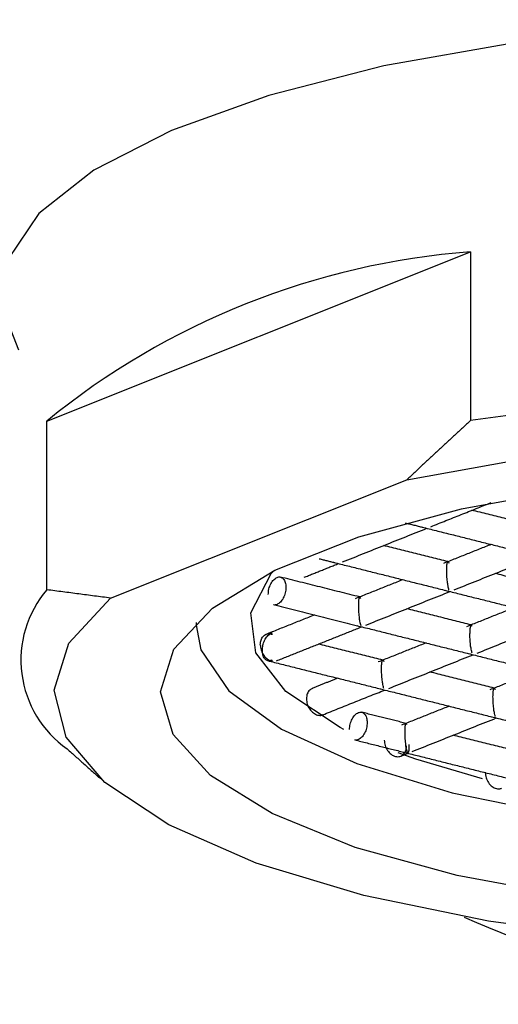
# Model space of a CAD drawing. Header units: millimetres. Extents: x 3988.763 to 3988.808, y 1707.567 to 1707.896.
# Tile 3 of 8: x 3988.773 to 3988.78, y 1707.803 to 1707.817. Entities that reach past the tile are written whole.
import ezdxf

# ---------------------------------------------------------------- set-up
doc = ezdxf.new("R2010")
doc.units = ezdxf.units.MM
doc.layers.add('SANINDUSA', color=3, linetype='Continuous')

msp = doc.modelspace()

# ---------------------------------------------------------------- linework, layer by layer
at = {"layer": 'SANINDUSA'}
for p, q in [((3988.773532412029, 1707.811680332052), (3988.77948864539, 1707.814057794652)), ((3988.77948864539, 1707.814057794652), (3988.77948864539, 1707.811686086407)), ((3988.773532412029, 1707.809308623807), (3988.773532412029, 1707.811680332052)), ((3988.774427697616, 1707.809191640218), (3988.778593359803, 1707.810854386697))]:
    msp.add_line(p, q, dxfattribs=at)
at = {"layer": 'SANINDUSA', "flags": 128}
for points in [[(3988.79713261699, 1707.812681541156), (3988.797371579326, 1707.813295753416), (3988.797283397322, 1707.813952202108), (3988.796845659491, 1707.814594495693), (3988.796070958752, 1707.815204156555), (3988.794981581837, 1707.815763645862), (3988.793608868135, 1707.816256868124), (3988.79199230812, 1707.816669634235), (3988.790178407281, 1707.816990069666), (3988.788219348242, 1707.817208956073), (3988.786171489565, 1707.817319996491), (3988.784093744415, 1707.817319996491), (3988.782045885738, 1707.817208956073), (3988.780086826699, 1707.816990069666), (3988.77827292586, 1707.816669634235), (3988.776656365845, 1707.816256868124), (3988.775283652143, 1707.815763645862), (3988.774194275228, 1707.815204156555), (3988.77341957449, 1707.814594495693), (3988.772981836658, 1707.813952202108), (3988.772893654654, 1707.813295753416), (3988.77313261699, 1707.812681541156)], [(3988.796732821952, 1707.807365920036), (3988.797093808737, 1707.808032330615), (3988.797075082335, 1707.808708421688), (3988.796677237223, 1707.809372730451), (3988.795912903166, 1707.810004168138), (3988.794806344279, 1707.810582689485), (3988.793392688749, 1707.811089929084), (3988.791716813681, 1707.811509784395), (3988.789831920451, 1707.81182892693), (3988.787797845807, 1707.812037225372), (3988.785679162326, 1707.812128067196), (3988.783543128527, 1707.812098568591), (3988.781457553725, 1707.811949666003), (3988.77948864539, 1707.811686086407)], [(3988.778593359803, 1707.810854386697), (3988.780414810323, 1707.811179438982), (3988.782392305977, 1707.811394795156), (3988.784460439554, 1707.811493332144), (3988.786550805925, 1707.811471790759), (3988.78859426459, 1707.8113308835), (3988.790523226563, 1707.811075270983), (3988.792273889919, 1707.810713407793), (3988.793788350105, 1707.810257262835), (3988.795016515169, 1707.809721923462), (3988.795917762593, 1707.809125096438), (3988.796462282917, 1707.808486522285), (3988.796632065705, 1707.80782732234), (3988.79642149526, 1707.807169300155), (3988.795837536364, 1707.806534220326)], [(3988.780945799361, 1707.804991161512), (3988.779302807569, 1707.805293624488), (3988.77787052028, 1707.80568894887), (3988.776700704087, 1707.806162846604), (3988.775835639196, 1707.806698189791), (3988.775306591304, 1707.807275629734), (3988.775132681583, 1707.807874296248), (3988.775320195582, 1707.808472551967), (3988.775862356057, 1707.809048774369), (3988.776739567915, 1707.809582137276), (3988.777920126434, 1707.810053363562), (3988.779361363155, 1707.810445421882), (3988.781011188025, 1707.810744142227)], [(3988.777710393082, 1707.807346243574), (3988.777655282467, 1707.807374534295), (3988.776893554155, 1707.807879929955), (3988.776469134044, 1707.808423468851), (3988.776399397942, 1707.808982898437), (3988.776687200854, 1707.809535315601), (3988.776719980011, 1707.809572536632)], [(3988.791671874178, 1707.804871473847), (3988.789850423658, 1707.804546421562), (3988.787872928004, 1707.804331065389), (3988.785804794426, 1707.8042325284), (3988.783714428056, 1707.804254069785), (3988.78167096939, 1707.804394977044), (3988.779742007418, 1707.804650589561), (3988.777991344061, 1707.805012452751), (3988.776476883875, 1707.805468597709), (3988.775248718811, 1707.806003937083), (3988.774347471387, 1707.806600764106), (3988.773802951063, 1707.807239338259), (3988.773633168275, 1707.807898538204), (3988.77384373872, 1707.80855656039), (3988.774427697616, 1707.809191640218)], [(3988.77563261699, 1707.80881161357), (3988.775695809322, 1707.808465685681), (3988.776090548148, 1707.807890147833), (3988.776832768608, 1707.807350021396), (3988.777893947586, 1707.806866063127), (3988.77923330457, 1707.80645687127), (3988.780799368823, 1707.80613817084), (3988.782531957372, 1707.805922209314), (3988.784364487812, 1707.805817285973), (3988.786226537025, 1707.805827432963), (3988.788046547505, 1707.80595226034), (3988.78975457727, 1707.806186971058), (3988.791284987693, 1707.806522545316), (3988.79257896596, 1707.806946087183), (3988.793586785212, 1707.807441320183), (3988.79426971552, 1707.807989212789), (3988.794601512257, 1707.808568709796), (3988.79463261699, 1707.80881161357)], [(3988.77965993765, 1707.806652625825), (3988.778723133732, 1707.80692797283), (3988.778471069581, 1707.807017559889)]]:
    msp.add_lwpolyline(points, dxfattribs=at)
at = {"layer": 'SANINDUSA'}
for centre, radius, start, end in [((3988.780297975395, 1707.80338041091), 0.0107080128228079, 94.33464714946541, 129.1847111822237), ((3988.774689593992, 1707.808320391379), 0.001521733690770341, 139.5027009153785, 235.0985378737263), ((3988.78513261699, 1707.817483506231), 0.01399999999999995, 245.8389500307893, 294.1610499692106)]:
    msp.add_arc(centre, radius, start, end, dxfattribs=at)
for points, degree in [([(3988.77948864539, 1707.811686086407), (3988.778593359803, 1707.810854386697)], 1), ([(3988.778932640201, 1707.810195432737), (3988.779782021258, 1707.810534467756)], 1), ([(3988.780415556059, 1707.810199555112), (3988.779510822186, 1707.810426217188)], 1), ([(3988.778571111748, 1707.810249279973), (3988.778817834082, 1707.810187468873)], 1), ([(3988.77880897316, 1707.810189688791), (3988.780385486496, 1707.809794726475)], 1), ([(3988.777690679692, 1707.809699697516), (3988.778876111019, 1707.81017286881)], 1), ([(3988.779173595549, 1707.809703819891), (3988.778268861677, 1707.809930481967)], 1), ([(3988.779780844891, 1707.809946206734), (3988.779110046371, 1707.809678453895)], 1), ([(3988.779258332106, 1707.809306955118), (3988.780443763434, 1707.809780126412)], 1), ([(3988.777150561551, 1707.809484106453), (3988.77763415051, 1707.809677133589)], 1), ([(3988.777363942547, 1707.80974482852), (3988.777575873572, 1707.809691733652)], 1), ([(3988.77756701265, 1707.80969395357), (3988.779143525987, 1707.809298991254)], 1), ([(3988.776645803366, 1707.809243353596), (3988.776647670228, 1707.809268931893), (3988.776651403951, 1707.809320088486), (3988.776680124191, 1707.809394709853), (3988.776721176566, 1707.809453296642), (3988.776769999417, 1707.809487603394), (3988.776818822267, 1707.809492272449), (3988.776859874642, 1707.809466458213), (3988.776888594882, 1707.809414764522), (3988.776892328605, 1707.809366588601), (3988.776894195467, 1707.80934250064)], 3), ([(3988.780741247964, 1707.809311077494), (3988.779836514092, 1707.80953773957)], 1), ([(3988.77793163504, 1707.80920808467), (3988.776815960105, 1707.8094875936)], 1), ([(3988.778538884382, 1707.809450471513), (3988.777868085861, 1707.809182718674)], 1), ([(3988.774427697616, 1707.809191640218), (3988.773532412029, 1707.809308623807)], 1), ([(3988.778016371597, 1707.808811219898), (3988.779201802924, 1707.809284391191)], 1), ([(3988.779134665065, 1707.809301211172), (3988.780711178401, 1707.808906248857)], 1), ([(3988.776718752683, 1707.809099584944), (3988.777901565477, 1707.808803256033)], 1), ([(3988.777296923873, 1707.808954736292), (3988.77661356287, 1707.80868196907)], 1), ([(3988.779499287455, 1707.808815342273), (3988.778594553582, 1707.809042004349)], 1), ([(3988.780106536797, 1707.809057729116), (3988.779435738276, 1707.808789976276)], 1), ([(3988.77563261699, 1707.808850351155), (3988.77563261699, 1707.80881161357)], 1), ([(3988.777892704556, 1707.808805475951), (3988.779469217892, 1707.808410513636)], 1), ([(3988.779584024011, 1707.8084184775), (3988.780769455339, 1707.808891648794)], 1), ([(3988.776534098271, 1707.808536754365), (3988.776536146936, 1707.808559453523), (3988.776540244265, 1707.808604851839), (3988.776572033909, 1707.808656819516), (3988.77661797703, 1707.808689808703), (3988.776655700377, 1707.808690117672), (3988.776674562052, 1707.808690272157)], 3), ([(3988.776563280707, 1707.808457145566), (3988.776564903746, 1707.808481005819), (3988.776568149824, 1707.808528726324), (3988.776593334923, 1707.808598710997), (3988.776629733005, 1707.808657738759), (3988.776659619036, 1707.808679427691), (3988.776674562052, 1707.808690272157)], 3), ([(3988.776700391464, 1707.808700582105), (3988.776674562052, 1707.808690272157)], 1), ([(3988.776674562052, 1707.808690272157), (3988.776707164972, 1707.808682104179)], 1), ([(3988.776761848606, 1707.808310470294), (3988.777959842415, 1707.80878865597)], 1), ([(3988.776534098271, 1707.808536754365), (3988.776536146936, 1707.808513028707), (3988.776540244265, 1707.808465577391), (3988.776572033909, 1707.808397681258), (3988.77661797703, 1707.808341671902), (3988.776655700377, 1707.808322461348), (3988.776674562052, 1707.808312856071)], 3), ([(3988.778257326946, 1707.808319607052), (3988.777352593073, 1707.808546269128)], 1), ([(3988.778864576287, 1707.808561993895), (3988.778193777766, 1707.808294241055)], 1), ([(3988.776674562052, 1707.808312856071), (3988.776659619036, 1707.808311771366), (3988.776629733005, 1707.808309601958), (3988.776593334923, 1707.808339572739), (3988.776568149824, 1707.808389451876), (3988.776564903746, 1707.808434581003), (3988.776563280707, 1707.808457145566)], 3), ([(3988.778342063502, 1707.807922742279), (3988.779527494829, 1707.808395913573)], 1), ([(3988.77946035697, 1707.808412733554), (3988.781036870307, 1707.808017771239)], 1), ([(3988.776634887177, 1707.808313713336), (3988.778227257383, 1707.807914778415)], 1), ([(3988.776674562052, 1707.808312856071), (3988.776700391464, 1707.808323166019)], 1), ([(3988.776674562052, 1707.808312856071), (3988.776703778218, 1707.80831289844)], 1), ([(3988.776707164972, 1707.808304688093), (3988.776674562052, 1707.808312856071)], 1), ([(3988.77982497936, 1707.807926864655), (3988.778920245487, 1707.80815352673)], 1), ([(3988.780432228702, 1707.808169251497), (3988.779761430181, 1707.807901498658)], 1), ([(3988.777622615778, 1707.808066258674), (3988.777263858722, 1707.807923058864)], 1), ([(3988.777412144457, 1707.807551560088), (3988.77828553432, 1707.807900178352)], 1), ([(3988.778218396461, 1707.807916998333), (3988.779794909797, 1707.807522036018)], 1), ([(3988.777789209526, 1707.807343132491), (3988.777791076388, 1707.807368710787), (3988.777794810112, 1707.80741986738), (3988.777823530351, 1707.807494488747), (3988.777864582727, 1707.807553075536), (3988.777913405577, 1707.807587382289), (3988.777962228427, 1707.807592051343), (3988.778003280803, 1707.807566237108), (3988.778032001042, 1707.807514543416), (3988.778035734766, 1707.807466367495), (3988.778037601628, 1707.807442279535)], 3), ([(3988.77858301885, 1707.807431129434), (3988.777959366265, 1707.807587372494)], 1), ([(3988.779190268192, 1707.807673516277), (3988.778519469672, 1707.807405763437)], 1), ([(3988.778667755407, 1707.807034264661), (3988.779853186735, 1707.807507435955)], 1), ([(3988.779786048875, 1707.807524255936), (3988.781362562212, 1707.80712929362)], 1), ([(3988.777862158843, 1707.807199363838), (3988.778552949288, 1707.807026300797)], 1), ([(3988.778278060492, 1707.807195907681), (3988.778280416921, 1707.807170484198), (3988.778285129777, 1707.807119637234), (3988.778321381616, 1707.807047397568), (3988.778373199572, 1707.806992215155), (3988.778434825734, 1707.806961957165), (3988.778496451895, 1707.806961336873), (3988.778548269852, 1707.806990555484), (3988.778584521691, 1707.807044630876), (3988.778589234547, 1707.807093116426), (3988.778591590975, 1707.807117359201)], 3), ([(3988.780150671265, 1707.807038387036), (3988.779245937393, 1707.807265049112)], 1), ([(3988.773818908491, 1707.807072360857), (3988.774290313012, 1707.806650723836)], 1), ([(3988.77850700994, 1707.806970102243), (3988.778611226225, 1707.807011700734)], 1), ([(3988.778544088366, 1707.807028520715), (3988.780120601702, 1707.806633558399)], 1)]:
    msp.add_open_spline(points, degree=degree, dxfattribs=at)
for points, knots in [([(3988.779155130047, 1707.809582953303), (3988.779155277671, 1707.809594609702), (3988.779155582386, 1707.809618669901), (3988.779157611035, 1707.809649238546), (3988.779160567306, 1707.809674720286), (3988.779165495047, 1707.809697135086), (3988.779175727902, 1707.809709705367), (3988.779183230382, 1707.809693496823), (3988.779187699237, 1707.809683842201)], [0, 0, 0, 0, 0.09925213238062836, 0.2048682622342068, 0.3198207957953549, 0.4464261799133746, 0.6702636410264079, 0.9999999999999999, 0.9999999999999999, 0.9999999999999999, 0.9999999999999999]), ([(3988.779187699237, 1707.809304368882), (3988.779183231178, 1707.809321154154), (3988.779175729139, 1707.809349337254), (3988.779165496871, 1707.809411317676), (3988.779160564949, 1707.809462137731), (3988.779157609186, 1707.80950422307), (3988.779155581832, 1707.809545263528), (3988.779155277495, 1707.809570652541), (3988.779155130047, 1707.809582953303)], [0, 0, 0, 0, 0.3296964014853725, 0.5535725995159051, 0.6801662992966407, 0.7951144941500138, 0.9007346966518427, 0.9999999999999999, 0.9999999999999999, 0.9999999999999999, 0.9999999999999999]), ([(3988.776894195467, 1707.80934250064), (3988.776892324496, 1707.809316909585), (3988.776888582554, 1707.809265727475), (3988.776859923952, 1707.809191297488), (3988.776818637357, 1707.809131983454), (3988.776770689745, 1707.809100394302), (3988.776735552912, 1707.809090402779), (3988.776721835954, 1707.809099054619), (3988.77672151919, 1707.809099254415)], [0, 0, 0, 0, 0.1990588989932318, 0.3981177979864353, 0.5971766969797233, 0.7962355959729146, 0.9952944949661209, 0.9999999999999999, 0.9999999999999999, 0.9999999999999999, 0.9999999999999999]), ([(3988.777945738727, 1707.80918810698), (3988.777940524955, 1707.809197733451), (3988.777931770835, 1707.809213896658), (3988.777923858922, 1707.809201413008), (3988.777918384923, 1707.809178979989), (3988.777915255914, 1707.809153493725), (3988.777913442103, 1707.809122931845), (3988.777913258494, 1707.809098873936), (3988.777913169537, 1707.809087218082)], [0, 0, 0, 0, 0.3296964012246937, 0.5535725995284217, 0.6801662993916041, 0.7951144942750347, 0.900734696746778, 1, 1, 1, 1]), ([(3988.777913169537, 1707.809087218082), (3988.7779132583, 1707.809074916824), (3988.777913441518, 1707.809049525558), (3988.777915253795, 1707.809008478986), (3988.777918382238, 1707.808966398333), (3988.777923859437, 1707.808915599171), (3988.777931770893, 1707.808853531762), (3988.777940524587, 1707.808825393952), (3988.777945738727, 1707.808808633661)], [0, 0, 0, 0, 0.09925213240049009, 0.2048682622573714, 0.3198207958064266, 0.4464261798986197, 0.6702636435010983, 1, 1, 1, 1]), ([(3988.779513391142, 1707.808795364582), (3988.779508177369, 1707.808804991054), (3988.77949942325, 1707.80882115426), (3988.779491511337, 1707.808808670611), (3988.779486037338, 1707.808786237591), (3988.779482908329, 1707.808760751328), (3988.779481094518, 1707.808730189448), (3988.779480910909, 1707.808706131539), (3988.779480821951, 1707.808694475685)], [0, 0, 0, 0, 0.329696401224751, 0.5535725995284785, 0.6801662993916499, 0.7951144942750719, 0.9007346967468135, 0.9999999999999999, 0.9999999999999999, 0.9999999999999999, 0.9999999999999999]), ([(3988.779513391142, 1707.808415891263), (3988.779508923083, 1707.808432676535), (3988.779501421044, 1707.808460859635), (3988.779491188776, 1707.808522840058), (3988.779486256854, 1707.808573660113), (3988.779483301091, 1707.808615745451), (3988.779481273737, 1707.80865678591), (3988.779480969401, 1707.808682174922), (3988.779480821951, 1707.808694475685)], [0, 0, 0, 0, 0.3296964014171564, 0.5535725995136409, 0.680166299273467, 0.7951144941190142, 0.9007346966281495, 1, 1, 1, 1]), ([(3988.778238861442, 1707.808198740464), (3988.778239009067, 1707.808210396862), (3988.778239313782, 1707.808234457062), (3988.778241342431, 1707.808265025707), (3988.778244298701, 1707.808290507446), (3988.778249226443, 1707.808312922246), (3988.778259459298, 1707.808325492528), (3988.778266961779, 1707.808309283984), (3988.778271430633, 1707.808299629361)], [0, 0, 0, 0, 0.09925213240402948, 0.2048682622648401, 0.3198207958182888, 0.4464261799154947, 0.6702636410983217, 1, 1, 1, 1]), ([(3988.778271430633, 1707.807920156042), (3988.778266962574, 1707.807936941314), (3988.778259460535, 1707.807965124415), (3988.778249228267, 1707.808027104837), (3988.778244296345, 1707.808077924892), (3988.778241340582, 1707.80812001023), (3988.778239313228, 1707.808161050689), (3988.778239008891, 1707.808186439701), (3988.778238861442, 1707.808198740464)], [0, 0, 0, 0, 0.3296964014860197, 0.5535725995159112, 0.6801662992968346, 0.7951144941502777, 0.9007346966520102, 1, 1, 1, 1]), ([(3988.777267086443, 1707.807921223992), (3988.777253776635, 1707.807915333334), (3988.777222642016, 1707.807901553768), (3988.777190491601, 1707.807849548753), (3988.777185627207, 1707.807801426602), (3988.777183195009, 1707.807777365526)], [0, 0, 0, 0, 0.2718538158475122, 0.6359269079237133, 1, 1, 1, 1]), ([(3988.779806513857, 1707.807805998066), (3988.779806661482, 1707.807817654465), (3988.779806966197, 1707.807841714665), (3988.779808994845, 1707.807872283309), (3988.779811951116, 1707.807897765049), (3988.779816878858, 1707.807920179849), (3988.779827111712, 1707.807932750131), (3988.779834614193, 1707.807916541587), (3988.779839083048, 1707.807906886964)], [0, 0, 0, 0, 0.09925213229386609, 0.2048682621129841, 0.31982079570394, 0.4464261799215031, 0.6702636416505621, 1, 1, 1, 1]), ([(3988.777183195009, 1707.807777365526), (3988.777185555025, 1707.807751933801), (3988.777190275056, 1707.807701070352), (3988.777226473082, 1707.807628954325), (3988.777278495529, 1707.80757330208), (3988.777339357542, 1707.807544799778), (3988.777387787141, 1707.807539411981), (3988.777408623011, 1707.807552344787), (3988.777412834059, 1707.80755495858)], [0, 0, 0, 0, 0.1903565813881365, 0.3807131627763, 0.5710697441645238, 0.7614263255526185, 0.9517829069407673, 1, 1, 1, 1]), ([(3988.779839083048, 1707.807527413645), (3988.779834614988, 1707.807544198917), (3988.77982711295, 1707.807572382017), (3988.779816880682, 1707.80763436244), (3988.77981194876, 1707.807685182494), (3988.779808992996, 1707.807727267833), (3988.779806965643, 1707.807768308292), (3988.779806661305, 1707.807793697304), (3988.779806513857, 1707.807805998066)], [0, 0, 0, 0, 0.3296964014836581, 0.5535725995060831, 0.6801662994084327, 0.7951144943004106, 0.9007346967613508, 1, 1, 1, 1]), ([(3988.778037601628, 1707.807442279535), (3988.778035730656, 1707.80741668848), (3988.778031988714, 1707.807365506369), (3988.778003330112, 1707.807291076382), (3988.777962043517, 1707.807231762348), (3988.777914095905, 1707.807200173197), (3988.777878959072, 1707.807190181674), (3988.777865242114, 1707.807198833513), (3988.777864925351, 1707.807199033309)], [0, 0, 0, 0, 0.1990588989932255, 0.3981177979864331, 0.5971766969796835, 0.7962355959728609, 0.9952944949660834, 1, 1, 1, 1]), ([(3988.778597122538, 1707.807411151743), (3988.778591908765, 1707.807420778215), (3988.778583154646, 1707.807436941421), (3988.778575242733, 1707.807424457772), (3988.778569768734, 1707.807402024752), (3988.778566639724, 1707.807376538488), (3988.778564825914, 1707.807345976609), (3988.778564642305, 1707.8073219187), (3988.778564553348, 1707.807310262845)], [0, 0, 0, 0, 0.3296964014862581, 0.5535725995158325, 0.6801662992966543, 0.7951144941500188, 0.9007346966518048, 1, 1, 1, 1]), ([(3988.778564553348, 1707.807310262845), (3988.778564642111, 1707.807297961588), (3988.778564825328, 1707.807272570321), (3988.778566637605, 1707.80723152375), (3988.778569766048, 1707.807189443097), (3988.778575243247, 1707.807138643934), (3988.778583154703, 1707.807076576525), (3988.778591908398, 1707.807048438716), (3988.778597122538, 1707.807031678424)], [0, 0, 0, 0, 0.09925213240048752, 0.2048682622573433, 0.3198207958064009, 0.4464261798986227, 0.6702636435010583, 1, 1, 1, 1]), ([(3988.778597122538, 1707.807031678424), (3988.77860159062, 1707.807022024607), (3988.778609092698, 1707.807005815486), (3988.778619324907, 1707.807018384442), (3988.778624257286, 1707.807040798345), (3988.778627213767, 1707.80706627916), (3988.778629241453, 1707.807096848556), (3988.778629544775, 1707.807120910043), (3988.778629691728, 1707.807132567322)], [0, 0, 0, 0, 0.3296959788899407, 0.5535718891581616, 0.6801743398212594, 0.7951253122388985, 0.9007425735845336, 1, 1, 1, 1]), ([(3988.779697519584, 1707.806744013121), (3988.779699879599, 1707.806718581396), (3988.779704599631, 1707.806667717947), (3988.779740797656, 1707.80659560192), (3988.779792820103, 1707.806539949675), (3988.779853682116, 1707.806511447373), (3988.779902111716, 1707.806506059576), (3988.779922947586, 1707.806518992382), (3988.779927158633, 1707.806521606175)], [0, 0, 0, 0, 0.1903565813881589, 0.380713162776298, 0.5710697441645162, 0.7614263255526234, 0.951782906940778, 1, 1, 1, 1])]:
    msp.add_open_spline(points, degree=3, knots=knots, dxfattribs=at)

doc.saveas('drawing.dxf')
